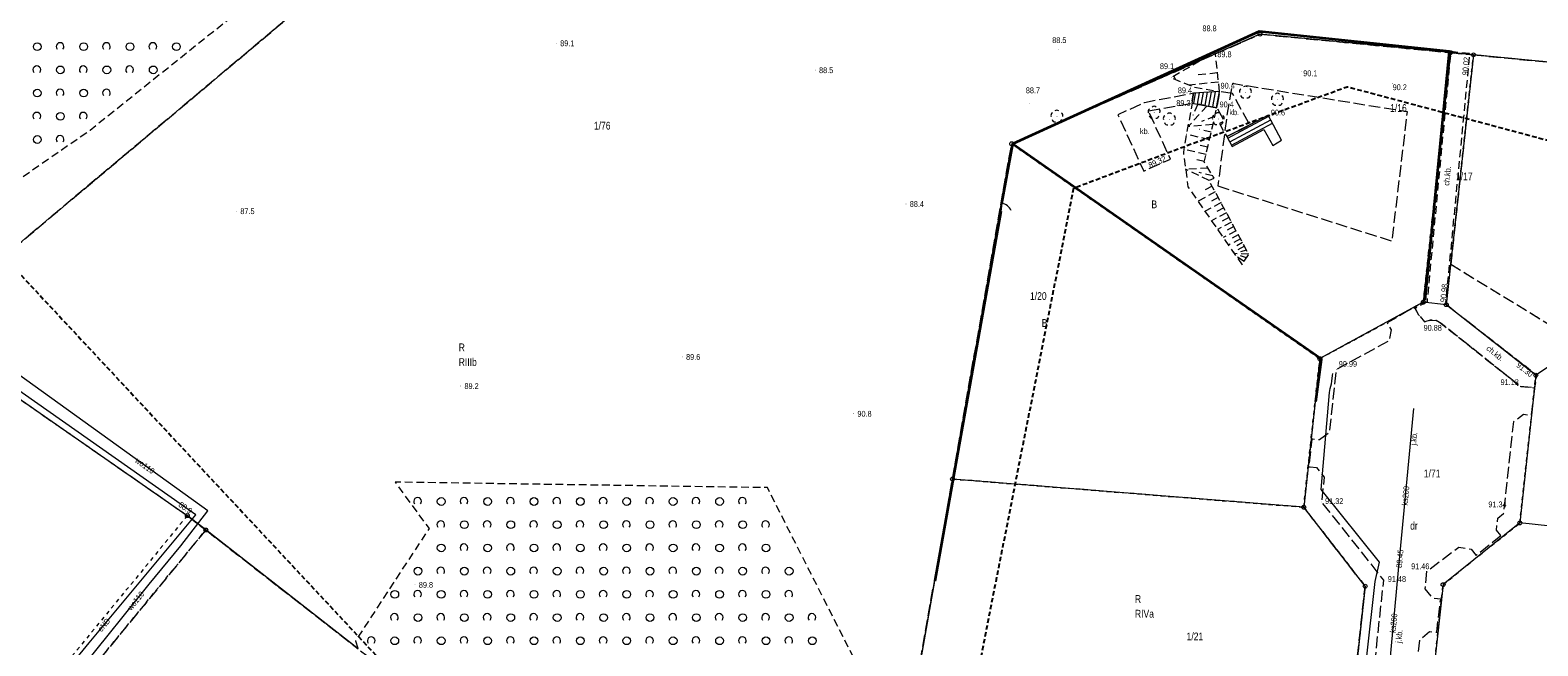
# Model space of a CAD drawing. Header units: metres. Extents: x 6540907 to 6541833, y 5893434 to 5894895.
# Tile 254 of 256: x 6541062 to 6541257, y 5894605 to 5894685. Entities that reach past the tile are written whole.
import ezdxf
from ezdxf.enums import TextEntityAlignment as Align

# ---------------------------------------------------------------- set-up
doc = ezdxf.new("R2010")
doc.units = ezdxf.units.M
doc.header["$MEASUREMENT"] = 0
for name, pattern in [('1.0_0.5', [1.5, 1, -0.5]), ('1.5_0.5', [2, 1.5, -0.5]), ('2', [0.9, 0.6, -0.3]), ('219-500', [0, 0]), ('egkk-500', [2, 1.5, -0.5]), ('egug-500', [1, 0.5, -0.5]), ('otof_500', [0, 0])]:
    doc.linetypes.add(name, pattern=pattern)
doc.layers.get('0').update_dxf_attribs({"color": 2, "linetype": 'CONTINUOUS', "lineweight": 5})
for name, color, linetype, lineweight in [('202-punkt graniczny', 251, 'CONTINUOUS', 9), ('209-oznaczenie konturu klasyfikacyjnego', 251, 'CONTINUOUS', 9), ('210-oznaczenie konturu użytku gruntowego', 251, 'CONTINUOUS', 9), ('211-numer działki ewidencyjnej', 156, 'CONTINUOUS', 9), ('217-kontur klasyfikacyjny', 251, 'CONTINUOUS', 9), ('218-kontur użytku gruntowego', 251, 'CONTINUOUS', 9), ('219-działka ewidencyjna', 152, 'CONTINUOUS', 18), ('chodnik', 251, 'CONTINUOUS', 9), ('chodnik-Atr17', 251, 'CONTINUOUS', 9), ('drzewo liściaste', 251, 'CONTINUOUS', 9), ('furtka', 251, 'CONTINUOUS', 9), ('jezdnia', 251, 'CONTINUOUS', 9), ('jezdnia-Atr17', 251, 'CONTINUOUS', 9), ('obszar utwardzony', 251, 'CONTINUOUS', 9), ('obszar utwardzony-Atr17', 251, 'CONTINUOUS', 9), ('Obszar WGR', 251, 'CONTINUOUS', 9), ('ogrodzenie trwałe', 251, 'CONTINUOUS', 9), ('pikieta naturalna', 251, 'CONTINUOUS', 9), ('pikieta naturalna-Atr2', 251, 'CONTINUOUS', 9), ('pikieta sztuczna', 251, 'CONTINUOUS', 9), ('pikieta sztuczna-Atr2', 251, 'CONTINUOUS', 9), ('przewód elektroenergetyczny podziemny', 251, 'CONTINUOUS', 9), ('przewód elektroenergetyczny podziemny-Atr1', 251, 'CONTINUOUS', 9), ('przewód kanalizacyjny', 251, 'CONTINUOUS', 9), ('przewód kanalizacyjny-Atr1', 251, 'CONTINUOUS', 9), ('przewód wodociągowy', 251, 'CONTINUOUS', 9), ('przewód wodociągowy-Atr1', 251, 'CONTINUOUS', 9), ('rzędna', 251, 'CONTINUOUS', 9), ('rzędna-Atr2', 251, 'CONTINUOUS', 9), ('schody w ciągu komunikacyjnym', 251, 'CONTINUOUS', 9), ('skarpa nieumocniona', 251, 'CONTINUOUS', 9), ('zadrzewienie  zakrzewienie', 252, 'CONTINUOUS', 15), ('Zakres', 252, 'CONTINUOUS', 15)]:
    doc.layers.add(name, color=color, linetype=linetype, lineweight=lineweight)
doc.styles.get("Standard").update_dxf_attribs({"font": 'Arial', "width": 0.75})
doc.linetypes.add('902-500', pattern='A,3.75,0,[1,ksztalty.shx,S=0.5,R=0,X=0,Y=0],3.75', length=7.5)

# ---------------------------------------------------------------- blocks, each defined once
blk = doc.blocks.new('202')
at = {"color": 0, "linetype": 'Continuous', "lineweight": 0}
blk.add_circle((0, 0), 0.25, dxfattribs=at)
blk = doc.blocks.new('PW01')
at = {"linetype": 'Continuous', "lineweight": 13}
h = blk.add_hatch(color=0, dxfattribs=at)
edge = h.paths.add_edge_path()
edge.add_arc((0, 0), 0.045, 0, 360)
blk = doc.blocks.new('OK04')
at = {"color": 0, "linetype": 'Continuous', "lineweight": 0}
blk.add_arc((1.5, 0.001), 1.5, 120, 180, dxfattribs=at)
blk = doc.blocks.new('OTZK1')
at = {"color": 0, "linetype": 'Continuous'}
blk.add_circle((0, 0), 0.5, dxfattribs=at)
blk = doc.blocks.new('OTZK2')
at = {"color": 0, "linetype": 'Continuous'}
blk.add_arc((0, 0), 0.5, 318.85, 221.162, dxfattribs=at)
blk = doc.blocks.new('OP021')
at = {"linetype": 'Continuous', "lineweight": 13}
h = blk.add_hatch(color=0, dxfattribs=at)
edge = h.paths.add_edge_path()
edge.add_arc((0, 0), 0.05, 0, 360)
at = {"color": 0, "linetype": 'Continuous', "lineweight": 13}
for centre, start, end in [((-0.38, 0.124), 121.308, 202.548), ((0, 0.4), 49.272, 130.728), ((0.38, 0.124), 337.452, 58.692), ((-0.235, -0.324), 193.221, 274.871), ((0.235, -0.324), 265.129, 346.779)]:
    blk.add_arc(centre, 0.4, start, end, dxfattribs=at)

msp = doc.modelspace()

# ---------------------------------------------------------------- linework, layer by layer
at = {"layer": '217-kontur klasyfikacyjny', "linetype": 'egkk-500', "lineweight": 18, "flags": 128}
for points in [[(6541047.48, 5894646.16), (6541127.2, 5894713.05)], [(6541127.2, 5894713.05), (6541047.48, 5894646.16)], [(6541191.52, 5894671.18), (6541221, 5894684.18)], [(6541221, 5894684.18), (6541245.63, 5894681.8)], [(6541245.63, 5894681.8), (6541248.61, 5894681.51)], [(6541248.61, 5894681.51), (6541245.67, 5894654.45)], [(6541310.32, 5894675.53), (6541248.61, 5894681.51)], [(6541248.61, 5894681.51), (6541310.32, 5894675.53)], [(6541188.89, 5894670.02), (6541191.52, 5894671.18)], [(6541181.23, 5894626.69), (6541188.89, 5894670.02)], [(6541245.67, 5894654.45), (6541262.68, 5894644.07)], [(6541053.56, 5894641.93), (6541082.28, 5894621.97)], [(6541174.97, 5894591.28), (6541181.23, 5894626.69)], [(6541181.23, 5894626.69), (6541174.97, 5894591.28)], [(6541226.66, 5894623.05), (6541181.23, 5894626.69)], [(6541082.28, 5894621.97), (6541084.67, 5894620.11)], [(6541234.6, 5894612.84), (6541226.66, 5894623.05)], [(6541084.67, 5894620.11), (6541068.7, 5894600.69)], [(6541084.67, 5894620.11), (6541104.39, 5894604.74)], [(6541104.39, 5894604.74), (6541084.67, 5894620.11)], [(6541232.1, 5894589.87), (6541234.6, 5894612.84)]]:
    msp.add_lwpolyline(points, dxfattribs=at)
at = {"layer": '218-kontur użytku gruntowego', "linetype": 'egug-500', "lineweight": 18, "flags": 128}
for points in [[(6541047.48, 5894646.16), (6541127.2, 5894713.05)], [(6541127.2, 5894713.05), (6541047.48, 5894646.16)], [(6541191.52, 5894671.18), (6541221, 5894684.18)], [(6541221, 5894684.18), (6541191.52, 5894671.18)], [(6541221, 5894684.18), (6541245.63, 5894681.8)], [(6541245.63, 5894681.8), (6541221, 5894684.18)], [(6541245.63, 5894681.8), (6541242.8, 5894655.83)], [(6541242.8, 5894655.83), (6541245.63, 5894681.8)], [(6541248.61, 5894681.51), (6541245.63, 5894681.8)], [(6541245.63, 5894681.8), (6541248.61, 5894681.51)], [(6541245.67, 5894654.45), (6541248.61, 5894681.51)], [(6541248.61, 5894681.51), (6541245.67, 5894654.45)], [(6541310.32, 5894675.53), (6541248.61, 5894681.51)], [(6541248.61, 5894681.51), (6541310.32, 5894675.53)], [(6541188.89, 5894670.02), (6541191.52, 5894671.18)], [(6541191.52, 5894671.18), (6541188.89, 5894670.02)], [(6541181.23, 5894626.69), (6541188.89, 5894670.02)], [(6541188.89, 5894670.02), (6541181.23, 5894626.69)], [(6541228.74, 5894642.25), (6541188.89, 5894670.02)], [(6541188.89, 5894670.02), (6541228.74, 5894642.25)], [(6541242.8, 5894655.83), (6541242.12, 5894649.54)], [(6541242.12, 5894649.54), (6541242.8, 5894655.83)], [(6541245.09, 5894649.22), (6541245.67, 5894654.45)], [(6541245.67, 5894654.45), (6541262.68, 5894644.07)], [(6541242.12, 5894649.54), (6541228.74, 5894642.25)], [(6541228.74, 5894642.25), (6541242.12, 5894649.54)], [(6541256.68, 5894640.11), (6541245.09, 5894649.22)], [(6541053.56, 5894641.93), (6541082.28, 5894621.97)], [(6541228.74, 5894642.25), (6541226.66, 5894623.05)], [(6541226.66, 5894623.05), (6541228.74, 5894642.25)], [(6541254.6, 5894621.02), (6541256.68, 5894640.11)], [(6541174.97, 5894591.28), (6541181.23, 5894626.69)], [(6541181.23, 5894626.69), (6541174.97, 5894591.28)], [(6541226.66, 5894623.05), (6541181.23, 5894626.69)], [(6541181.23, 5894626.69), (6541226.66, 5894623.05)], [(6541082.28, 5894621.97), (6541053.24, 5894586.61)], [(6541082.28, 5894621.97), (6541084.67, 5894620.11)], [(6541084.67, 5894620.11), (6541082.28, 5894621.97)], [(6541226.66, 5894623.05), (6541234.6, 5894612.84)], [(6541234.6, 5894612.84), (6541226.66, 5894623.05)], [(6541068.7, 5894600.69), (6541084.67, 5894620.11)], [(6541084.67, 5894620.11), (6541068.7, 5894600.69)], [(6541084.67, 5894620.11), (6541104.39, 5894604.74)], [(6541104.39, 5894604.74), (6541084.67, 5894620.11)], [(6541244.68, 5894613.05), (6541254.6, 5894621.02)], [(6541234.6, 5894612.84), (6541232.1, 5894589.87)], [(6541232.1, 5894589.87), (6541234.6, 5894612.84)], [(6541242.33, 5894591.47), (6541244.68, 5894613.05)]]:
    msp.add_lwpolyline(points, dxfattribs=at)
at = {"layer": '219-działka ewidencyjna', "linetype": '219-500', "lineweight": 18, "flags": 128}
for points in [[(6541221, 5894684.18), (6541188.89, 5894670.02)], [(6541245.63, 5894681.8), (6541221, 5894684.18)], [(6541245.63, 5894681.8), (6541242.12, 5894649.54)], [(6541248.61, 5894681.51), (6541245.09, 5894649.22)], [(6541248.61, 5894681.51), (6541245.63, 5894681.8)], [(6541310.32, 5894675.53), (6541248.61, 5894681.51)], [(6541310.32, 5894675.53), (6541256.68, 5894640.11)], [(6541188.89, 5894670.02), (6541181.23, 5894626.69)], [(6541228.74, 5894642.25), (6541188.89, 5894670.02)], [(6541242.12, 5894649.54), (6541228.74, 5894642.25)], [(6541245.09, 5894649.22), (6541242.12, 5894649.54)], [(6541256.68, 5894640.11), (6541245.09, 5894649.22)], [(6541053.56, 5894641.93), (6541082.28, 5894621.97)], [(6541228.74, 5894642.25), (6541226.66, 5894623.05)], [(6541256.68, 5894640.11), (6541254.6, 5894621.02)], [(6541181.23, 5894626.69), (6541174.97, 5894591.28)], [(6541226.66, 5894623.05), (6541181.23, 5894626.69)], [(6541084.67, 5894620.11), (6541082.28, 5894621.97)], [(6541234.6, 5894612.84), (6541226.66, 5894623.05)], [(6541104.39, 5894604.74), (6541084.67, 5894620.11)], [(6541254.6, 5894621.02), (6541244.68, 5894613.05)], [(6541294.25, 5894616.71), (6541254.6, 5894621.02)], [(6541234.6, 5894612.84), (6541232.1, 5894589.87)], [(6541244.68, 5894613.05), (6541242.33, 5894591.47)]]:
    msp.add_lwpolyline(points, dxfattribs=at)
at = {"layer": 'chodnik', "linetype": '1.0_0.5', "lineweight": 18, "flags": 128}
msp.add_lwpolyline([(6541242.6, 5894649.61), (6541241.06, 5894648.72), (6541241.53, 5894647.87), (6541242.28, 5894647.02), (6541242.99, 5894647.23), (6541243.77, 5894647.18), (6541244.44, 5894646.81), (6541254.34, 5894638.93), (6541254.3, 5894638.69), (6541256.54, 5894638.48), (6541256.81, 5894640.09), (6541245.02, 5894649.26), (6541248.15, 5894681.67), (6541245.67, 5894681.94)], close=True, dxfattribs=at)
at = {"layer": 'furtka', "linetype": 'otof_500', "lineweight": 18, "flags": 128}
msp.add_lwpolyline([(6541187.63, 5894662.31), (6541187.5, 5894661.33)], dxfattribs=at)
at = {"layer": 'jezdnia', "linetype": '1.5_0.5', "lineweight": 18, "flags": 128}
for points in [[(6541252.14, 5894619.39), (6541251.57, 5894620.09), (6541251.75, 5894621.65), (6541252.51, 5894622.22), (6541253.83, 5894634.15), (6541255.09, 5894635.06), (6541256.13, 5894634.95), (6541256.54, 5894638.48), (6541254.3, 5894638.69), (6541254.32, 5894638.94), (6541244.44, 5894646.81), (6541243.77, 5894647.18), (6541242.99, 5894647.23), (6541242.3, 5894647.01), (6541241.53, 5894647.87), (6541241.06, 5894648.72), (6541240.95, 5894648.89), (6541237.44, 5894646.86), (6541237.54, 5894646.71), (6541237.95, 5894645.96), (6541237.72, 5894644.57), (6541230.87, 5894640.84), (6541229.94, 5894632.68), (6541228.71, 5894631.76), (6541227.85, 5894631.83), (6541227.7, 5894631.85), (6541227.31, 5894628.29), (6541227.47, 5894628.27), (6541228.29, 5894628.18), (6541229.3, 5894626.95), (6541228.96, 5894623.73), (6541236.96, 5894613.64), (6541233.94, 5894585.5), (6541232.68, 5894584.52), (6541231.56, 5894584.63), (6541231.36, 5894584.66), (6541230.88, 5894580.47), (6541231.06, 5894580.44), (6541232.26, 5894580.31), (6541233.28, 5894579.24), (6541232.03, 5894567.75), (6541230.79, 5894566.79), (6541229.52, 5894566.89), (6541229.34, 5894566.92), (6541228.88, 5894562.81), (6541229.04, 5894562.75), (6541230.37, 5894562.61), (6541231.36, 5894561.53), (6541230.85, 5894556.73), (6541230.42, 5894553.01), (6541229.31, 5894549.13), (6541227.62, 5894546.47), (6541223.89, 5894544.49), (6541219.21, 5894543.81), (6541218.57, 5894537.17), (6541228.82, 5894537.01), (6541234.58, 5894536.45), (6541240.93, 5894535.38), (6541247.64, 5894533.53), (6541255.1, 5894531.04), (6541263.31, 5894527.25), (6541266.58, 5894525.4), (6541276.41, 5894518.92), (6541278.26, 5894516.93), (6541279.37, 5894513.72), (6541279.4, 5894510.1), (6541278.1, 5894506.77), (6541276.23, 5894504.53), (6541280.38, 5894500.96), (6541283.02, 5894504.08), (6541285.89, 5894506.27), (6541289.7, 5894507.46), (6541293.72, 5894506.94), (6541295.78, 5894506.04), (6541298.18, 5894504.6), (6541306.06, 5894499.2), (6541322.15, 5894488.17)], [(6541332.69, 5894488.17), (6541301.62, 5894509.44), (6541298.45, 5894512.55), (6541296.85, 5894515.86), (6541297.05, 5894520.36), (6541298.87, 5894524), (6541302.53, 5894528.98), (6541306.03, 5894533.76), (6541307.53, 5894533.94), (6541308.19, 5894533.47), (6541310.66, 5894536.83), (6541310, 5894537.28), (6541309.75, 5894538.74), (6541316.92, 5894548.49), (6541330.45, 5894566.83), (6541332.05, 5894567.03), (6541332.88, 5894566.45), (6541335.33, 5894569.78), (6541334.53, 5894570.37), (6541334.26, 5894572), (6541344.86, 5894586.41), (6541346.5, 5894586.64), (6541347.33, 5894586.04), (6541349.78, 5894589.34), (6541348.93, 5894589.93), (6541348.67, 5894591.54), (6541354.2, 5894599.04), (6541355.83, 5894599.25), (6541356.67, 5894598.65), (6541356.98, 5894598.55), (6541359.17, 5894601.51), (6541358.97, 5894601.81), (6541358.16, 5894602.4), (6541357.88, 5894603.99), (6541362.19, 5894609.82), (6541374.17, 5894613.25), (6541381.17, 5894622.69), (6541376.33, 5894633.42), (6541362.71, 5894632.15), (6541350.01, 5894614.9), (6541350.05, 5894602.61), (6541339.45, 5894588.23), (6541337.85, 5894588.03), (6541337.01, 5894588.61), (6541334.68, 5894585.46), (6541335.45, 5894584.88), (6541335.8, 5894583.31), (6541317.36, 5894558.3), (6541311.98, 5894550.93), (6541298.08, 5894532.14), (6541297.12, 5894530.81), (6541294.37, 5894527.13), (6541291.53, 5894524.24), (6541287.56, 5894522.63), (6541282.76, 5894523.02), (6541279.28, 5894524.96), (6541270.64, 5894530.64), (6541262.12, 5894535.18), (6541251.98, 5894539.1), (6541243.34, 5894541.64), (6541239.78, 5894543.53), (6541236.87, 5894546.98), (6541235.88, 5894552.26), (6541236.6, 5894559.31), (6541239.58, 5894586.62), (6541240.78, 5894587.48), (6541241.64, 5894587.37), (6541241.94, 5894587.3), (6541242.4, 5894591.56), (6541242.18, 5894591.57), (6541241.26, 5894591.65), (6541240.26, 5894592.83), (6541241.69, 5894605.99), (6541242.94, 5894606.97), (6541243.85, 5894606.9), (6541244.37, 5894611.15), (6541244.49, 5894611.14), (6541244.37, 5894611.15), (6541243.39, 5894611.28), (6541242.37, 5894612.49), (6541242.59, 5894614.78), (6541246.72, 5894617.88), (6541248.29, 5894617.64), (6541248.96, 5894616.81), (6541252.14, 5894619.39)]]:
    msp.add_lwpolyline(points, dxfattribs=at)
at = {"layer": 'obszar utwardzony', "linetype": '1.5_0.5', "lineweight": 18, "flags": 128}
for points in [[(6541206.58, 5894674.28), (6541212.18, 5894675.27), (6541212.39, 5894676.54), (6541206.07, 5894675.33), (6541202.63, 5894673.78), (6541205.96, 5894666.48), (6541209.41, 5894668.03)], [(6541217.45, 5894676.52), (6541215.77, 5894676.78), (6541215.43, 5894674.68), (6541216.37, 5894672.96), (6541215.75, 5894672.62), (6541216.73, 5894670.95), (6541219.67, 5894672.46)]]:
    msp.add_lwpolyline(points, close=True, dxfattribs=at)
at = {"layer": 'Obszar WGR', "linetype": '1.5_0.5', "lineweight": 18, "flags": 128}
msp.add_lwpolyline([(6541215.55, 5894664.58), (6541238.09, 5894657.45), (6541240.06, 5894674.14), (6541217.44, 5894677.79), (6541216.69, 5894673.54)], close=True, dxfattribs=at)
at = {"layer": 'ogrodzenie trwałe', "linetype": '902-500', "lineweight": 35, "flags": 128}
for points in [[(6541242.38, 5894649.83), (6541245.51, 5894681.93), (6541220.9, 5894684.54), (6541189.02, 5894670.01)], [(6541187.63, 5894662.31), (6541189.02, 5894670.01), (6541212.15, 5894653.89), (6541228.82, 5894642.3), (6541228.93, 5894642.16), (6541228.19, 5894636.68)], [(6541187.5, 5894661.33), (6541178.96, 5894613.55)]]:
    msp.add_lwpolyline(points, dxfattribs=at)
at = {"layer": 'przewód elektroenergetyczny podziemny', "linetype": 'Continuous', "lineweight": 18, "flags": 128}
msp.add_lwpolyline([(6541072.67, 5894566.33), (6541072.26, 5894565.62), (6541055.45, 5894578.86), (6541055.18, 5894585.24), (6541055.15, 5894585.94), (6541054.28, 5894586.93), (6541069.58, 5894605.54), (6541083.36, 5894622.05), (6541055.67, 5894641.48), (6541038.81, 5894653.24), (6541031.44, 5894657.6), (6541029.78, 5894658.74), (6541014.23, 5894670.16), (6541030.59, 5894686.92), (6541028.76, 5894688.91), (6541026.19, 5894691.71), (6541020.78, 5894697.58)], dxfattribs=at)
at = {"layer": 'przewód kanalizacyjny', "linetype": 'Continuous', "lineweight": 18, "flags": 128}
msp.add_lwpolyline([(6541231.53, 5894544.72), (6541231.6, 5894545.31), (6541236.11, 5894585.2), (6541237.47, 5894599.55), (6541238.92, 5894614.93), (6541240.9, 5894635.81)], dxfattribs=at)
at = {"layer": 'przewód wodociągowy', "linetype": 'Continuous', "lineweight": 18, "flags": 128}
for points in [[(6541050.97, 5894580.83), (6541068.68, 5894602.33), (6541077.33, 5894613.09), (6541081.45, 5894618.06), (6541084.92, 5894622.57), (6541052.87, 5894645.63), (6541011.16, 5894673.82)], [(6541230.1, 5894557.59), (6541232.63, 5894584.1), (6541235.9, 5894613.46), (6541236.44, 5894615.96), (6541228.92, 5894625.32), (6541229.99, 5894637.89), (6541230.06, 5894638.39), (6541230.26, 5894638.98), (6541230.29, 5894639.32), (6541230.39, 5894640.07), (6541230.42, 5894640.35)]]:
    msp.add_lwpolyline(points, dxfattribs=at)
at = {"layer": 'schody w ciągu komunikacyjnym', "linetype": 'Continuous', "lineweight": 18, "flags": 128}
for points in [[(6541212.39, 5894676.54), (6541212.18, 5894675.27), (6541215.43, 5894674.68), (6541215.77, 5894676.78)], [(6541223.78, 5894670.49), (6541222.08, 5894673.72), (6541219.67, 5894672.46), (6541216.73, 5894670.95), (6541217.41, 5894669.68), (6541221.49, 5894671.86), (6541222.65, 5894669.81)]]:
    msp.add_lwpolyline(points, close=True, dxfattribs=at)
for points in [[(6541212.43, 5894675.22), (6541212.67, 5894676.56)], [(6541212.92, 5894675.14), (6541213.18, 5894676.6)], [(6541213.41, 5894675.05), (6541213.7, 5894676.63)], [(6541213.9, 5894674.96), (6541214.21, 5894676.67)], [(6541214.39, 5894674.87), (6541214.73, 5894676.71)], [(6541214.89, 5894674.78), (6541215.24, 5894676.74)], [(6541215.38, 5894674.69), (6541215.76, 5894676.78)], [(6541216.85, 5894670.73), (6541222.16, 5894673.57)], [(6541217.08, 5894670.29), (6541222.39, 5894673.13)], [(6541217.32, 5894669.85), (6541222.62, 5894672.69)]]:
    msp.add_lwpolyline(points, dxfattribs=at)
at = {"layer": 'skarpa nieumocniona', "linetype": '1.0_0.5', "lineweight": 18, "flags": 128}
for points in [[(6541215.77, 5894676.78), (6541215.21, 5894681.89), (6541209.52, 5894678.56), (6541212.54, 5894677.32)], [(6541215.43, 5894674.68), (6541212.21, 5894675.26), (6541211.09, 5894668.94), (6541211.68, 5894664.46), (6541218.68, 5894654.39), (6541219.56, 5894655.74), (6541214.41, 5894665.28), (6541215.09, 5894665.57), (6541213.79, 5894667.65)]]:
    msp.add_lwpolyline(points, close=True, dxfattribs=at)
for points in [[(6541209.84, 5894678.75), (6541210.09, 5894678.32)], [(6541215.51, 5894679.18), (6541212.54, 5894678.86)], [(6541215.64, 5894678), (6541211.89, 5894677.59)], [(6541214.16, 5894674.91), (6541211.67, 5894672.21)], [(6541212.96, 5894675.12), (6541212.31, 5894673.67)], [(6541215.17, 5894673.58), (6541213.42, 5894672.89)], [(6541214.47, 5894670.55), (6541211.5, 5894671.24)], [(6541214.93, 5894672.53), (6541211.67, 5894672.21)], [(6541214.7, 5894671.53), (6541213.18, 5894671.87)], [(6541214.02, 5894668.64), (6541211.15, 5894669.31)], [(6541214.24, 5894669.58), (6541212.78, 5894669.92)], [(6541214.29, 5894666.85), (6541211.38, 5894666.74)], [(6541213.81, 5894667.73), (6541212.49, 5894668.04)], [(6541214.43, 5894665.29), (6541211.38, 5894666.74)], [(6541214.91, 5894665.86), (6541213.15, 5894666.3)], [(6541215.21, 5894663.8), (6541212.98, 5894662.59)], [(6541214.81, 5894664.53), (6541213.66, 5894663.91)], [(6541215.59, 5894663.09), (6541214.52, 5894662.51)], [(6541215.96, 5894662.41), (6541213.89, 5894661.29)], [(6541216.66, 5894661.11), (6541214.73, 5894660.07)], [(6541216.32, 5894661.75), (6541215.32, 5894661.21)], [(6541217.31, 5894659.91), (6541215.52, 5894658.94)], [(6541216.99, 5894660.5), (6541216.06, 5894660)], [(6541217.62, 5894659.34), (6541216.75, 5894658.87)], [(6541217.91, 5894658.79), (6541216.25, 5894657.89)], [(6541218.48, 5894657.75), (6541216.93, 5894656.91)], [(6541218.2, 5894658.26), (6541217.4, 5894657.83)], [(6541218.74, 5894657.25), (6541218, 5894656.85)], [(6541219, 5894656.77), (6541217.56, 5894655.99)], [(6541219.56, 5894655.74), (6541217.69, 5894655.82)], [(6541218.95, 5894654.81), (6541217.92, 5894655.48)], [(6541219.26, 5894655.28), (6541218.47, 5894655.55)], [(6541219.27, 5894656.28), (6541218.48, 5894656.05)]]:
    msp.add_lwpolyline(points, dxfattribs=at)
at = {"layer": 'zadrzewienie  zakrzewienie', "linetype": '1.0_0.5', "lineweight": 18, "flags": 128}
for points in [[(6541044.04, 5894653.48), (6541052.84, 5894660.14), (6541069.7, 5894671.79), (6541101.31, 5894697.07), (6541129.24, 5894704.88), (6541152.03, 5894721.84), (6541169.97, 5894731.98), (6541187.83, 5894728.05), (6541224.49, 5894728.89), (6541248.1, 5894722.99), (6541267.08, 5894707.36), (6541283.7, 5894745.3), (6541223.9, 5894772.8), (6541201.6, 5894773.7), (6541164.6, 5894764.3), (6541087.7, 5894728.9), (6541061.02, 5894711.4), (6541036.66, 5894692.9), (6541017.58, 5894680.03), (6541015.78, 5894677.51), (6541016.59, 5894674.45), (6541020.64, 5894670.58)], [(6541104.02, 5894605.79), (6541104.39, 5894604.74), (6541124.11, 5894589.37), (6541143.83, 5894574.01), (6541150.13, 5894569.09), (6541159.93, 5894548.77), (6541136.02, 5894516.7), (6541142.3, 5894516.92), (6541149.96, 5894522.93), (6541156.44, 5894528.19), (6541161.61, 5894531.33), (6541163.77, 5894542.22), (6541175.16, 5894539.79), (6541184.75, 5894549.63), (6541188.16, 5894562.26), (6541174.58, 5894591.54), (6541157.29, 5894625.58), (6541109.14, 5894626.29), (6541113.54, 5894620.29)]]:
    msp.add_lwpolyline(points, close=True, dxfattribs=at)
at = {"layer": 'Zakres', "linetype": '2', "lineweight": 25, "flags": 128}
msp.add_lwpolyline([(6540930.81, 5894635.71), (6540952.62, 5894601.07), (6541020.61, 5894646.61), (6541060.25, 5894653.6), (6541133.37, 5894575.35), (6541132.66, 5894490.36), (6541235.67, 5894528.91), (6541230.54, 5894570.6), (6541183.33, 5894595.57), (6541196.93, 5894664.31), (6541212.33, 5894670.08), (6541232.27, 5894677.4), (6541273.87, 5894666.3), (6541300.52, 5894668.1), (6541358.25, 5894655.91), (6541525.85, 5894564.12), (6541649.47, 5894550.16), (6541682.61, 5894587.2)], dxfattribs=at)

# ---------------------------------------------------------------- block references
at = {"layer": '202-punkt graniczny', "linetype": 'Continuous', "lineweight": 18}
for p in [(6541221, 5894684.18), (6541245.63, 5894681.8), (6541248.61, 5894681.51), (6541188.89, 5894670.02), (6541242.12, 5894649.54), (6541245.09, 5894649.22), (6541228.74, 5894642.25), (6541256.68, 5894640.11), (6541181.23, 5894626.69), (6541082.28, 5894621.97), (6541226.66, 5894623.05), (6541084.67, 5894620.11), (6541254.6, 5894621.02), (6541234.6, 5894612.84), (6541244.68, 5894613.05)]:
    msp.add_blockref('202', p, dxfattribs=at)
at = {"layer": 'drzewo liściaste', "linetype": 'Continuous', "lineweight": 18}
for p in [(6541219.12, 5894676.66), (6541223.25, 5894675.74), (6541207.31, 5894674.06), (6541194.74, 5894673.56), (6541209.28, 5894673.18), (6541215.6, 5894673.23)]:
    msp.add_blockref('OP021', p, dxfattribs=at)
at = {"layer": 'furtka', "linetype": 'Continuous', "lineweight": 18, "rotation": 262.444}
msp.add_blockref('OK04', (6541187.63, 5894662.31), dxfattribs=at)
at = {"layer": 'pikieta naturalna', "linetype": 'Continuous', "lineweight": 13}
for p in [(6541130.01, 5894683.02), (6541194.9, 5894682.23), (6541215.21, 5894681.89), (6541163.48, 5894679.54), (6541209.52, 5894678.56), (6541226.35, 5894679.41), (6541212.54, 5894677.32), (6541215.77, 5894676.78), (6541238.16, 5894677.78), (6541191.15, 5894675.24), (6541212.21, 5894675.26), (6541215.43, 5894674.68), (6541222.08, 5894673.72), (6541088.65, 5894661.31), (6541175.21, 5894662.24), (6541146.28, 5894642.47), (6541117.63, 5894638.72), (6541168.45, 5894635.13), (6541111.73, 5894613.02)]:
    msp.add_blockref('PW01', p, dxfattribs=at)
at = {"layer": 'pikieta sztuczna', "linetype": 'Continuous', "lineweight": 13}
for p in [(6541248.15, 5894681.67), (6541205.96, 5894666.48), (6541245.02, 5894649.26), (6541242.99, 5894647.23), (6541230.87, 5894640.84), (6541256.81, 5894640.09), (6541254.32, 5894638.94), (6541228.96, 5894623.73), (6541252.51, 5894622.22), (6541242.59, 5894614.78), (6541236.96, 5894613.64)]:
    msp.add_blockref('PW01', p, dxfattribs=at)
at = {"layer": 'rzędna', "linetype": 'Continuous', "lineweight": 18, "rotation": 324.803}
msp.add_blockref('PW01', (6541083.36, 5894622.05), dxfattribs=at)
at = {"layer": 'rzędna', "linetype": 'Continuous', "lineweight": 18}
msp.add_blockref('PW01', (6541238.92, 5894614.93), dxfattribs=at)
at = {"layer": 'zadrzewienie  zakrzewienie', "linetype": 'Continuous', "lineweight": 18}
for name, p in [('OTZK1', (6541062.87, 5894682.57)), ('OTZK2', (6541065.82, 5894682.58)), ('OTZK1', (6541068.87, 5894682.57)), ('OTZK2', (6541071.82, 5894682.58)), ('OTZK1', (6541074.87, 5894682.57)), ('OTZK2', (6541077.82, 5894682.58)), ('OTZK1', (6541080.87, 5894682.57)), ('OTZK2', (6541062.82, 5894679.58)), ('OTZK1', (6541065.87, 5894679.57)), ('OTZK2', (6541068.82, 5894679.58)), ('OTZK1', (6541071.87, 5894679.57)), ('OTZK2', (6541074.82, 5894679.58)), ('OTZK1', (6541077.87, 5894679.57)), ('OTZK1', (6541062.87, 5894676.57)), ('OTZK2', (6541065.82, 5894676.58)), ('OTZK1', (6541068.87, 5894676.57)), ('OTZK2', (6541071.82, 5894676.58)), ('OTZK2', (6541062.82, 5894673.58)), ('OTZK1', (6541065.87, 5894673.57)), ('OTZK2', (6541068.82, 5894673.58)), ('OTZK1', (6541062.87, 5894670.57)), ('OTZK2', (6541065.82, 5894670.58)), ('OTZK2', (6541112.06, 5894623.8)), ('OTZK1', (6541115.11, 5894623.79)), ('OTZK2', (6541118.06, 5894623.8)), ('OTZK1', (6541121.11, 5894623.79)), ('OTZK2', (6541124.06, 5894623.8)), ('OTZK1', (6541127.11, 5894623.79)), ('OTZK2', (6541130.06, 5894623.8)), ('OTZK1', (6541133.11, 5894623.79)), ('OTZK2', (6541136.06, 5894623.8)), ('OTZK1', (6541139.11, 5894623.79)), ('OTZK2', (6541142.06, 5894623.8)), ('OTZK1', (6541145.11, 5894623.79)), ('OTZK2', (6541148.06, 5894623.8)), ('OTZK1', (6541151.11, 5894623.79)), ('OTZK2', (6541154.06, 5894623.8)), ('OTZK2', (6541115.06, 5894620.8)), ('OTZK1', (6541118.11, 5894620.79)), ('OTZK2', (6541121.06, 5894620.8)), ('OTZK1', (6541124.11, 5894620.79)), ('OTZK2', (6541127.06, 5894620.8)), ('OTZK1', (6541130.11, 5894620.79)), ('OTZK2', (6541133.06, 5894620.8)), ('OTZK1', (6541136.11, 5894620.79)), ('OTZK2', (6541139.06, 5894620.8)), ('OTZK1', (6541142.11, 5894620.79)), ('OTZK2', (6541145.06, 5894620.8)), ('OTZK1', (6541148.11, 5894620.79)), ('OTZK2', (6541151.06, 5894620.8)), ('OTZK1', (6541154.11, 5894620.79)), ('OTZK2', (6541157.06, 5894620.8)), ('OTZK1', (6541115.11, 5894617.79)), ('OTZK2', (6541118.06, 5894617.8)), ('OTZK1', (6541121.11, 5894617.79)), ('OTZK2', (6541124.06, 5894617.8)), ('OTZK1', (6541127.11, 5894617.79)), ('OTZK2', (6541130.06, 5894617.8)), ('OTZK1', (6541133.11, 5894617.79)), ('OTZK2', (6541136.06, 5894617.8)), ('OTZK1', (6541139.11, 5894617.79)), ('OTZK2', (6541142.06, 5894617.8)), ('OTZK1', (6541145.11, 5894617.79)), ('OTZK2', (6541148.06, 5894617.8)), ('OTZK1', (6541151.11, 5894617.79)), ('OTZK2', (6541154.06, 5894617.8)), ('OTZK1', (6541157.11, 5894617.79)), ('OTZK1', (6541112.11, 5894614.79)), ('OTZK2', (6541115.06, 5894614.8)), ('OTZK1', (6541118.11, 5894614.79)), ('OTZK2', (6541121.06, 5894614.8)), ('OTZK1', (6541124.11, 5894614.79)), ('OTZK2', (6541127.06, 5894614.8)), ('OTZK1', (6541130.11, 5894614.79)), ('OTZK2', (6541133.06, 5894614.8)), ('OTZK1', (6541136.11, 5894614.79)), ('OTZK2', (6541139.06, 5894614.8)), ('OTZK1', (6541142.11, 5894614.79)), ('OTZK2', (6541145.06, 5894614.8)), ('OTZK1', (6541148.11, 5894614.79)), ('OTZK2', (6541151.06, 5894614.8)), ('OTZK1', (6541154.11, 5894614.79)), ('OTZK2', (6541157.06, 5894614.8)), ('OTZK1', (6541160.11, 5894614.79)), ('OTZK1', (6541109.11, 5894611.79)), ('OTZK2', (6541112.06, 5894611.8)), ('OTZK1', (6541115.11, 5894611.79)), ('OTZK2', (6541118.06, 5894611.8)), ('OTZK1', (6541121.11, 5894611.79)), ('OTZK2', (6541124.06, 5894611.8)), ('OTZK1', (6541127.11, 5894611.79)), ('OTZK2', (6541130.06, 5894611.8)), ('OTZK1', (6541133.11, 5894611.79)), ('OTZK2', (6541136.06, 5894611.8)), ('OTZK1', (6541139.11, 5894611.79)), ('OTZK2', (6541142.06, 5894611.8)), ('OTZK1', (6541145.11, 5894611.79)), ('OTZK2', (6541148.06, 5894611.8)), ('OTZK1', (6541151.11, 5894611.79)), ('OTZK2', (6541154.06, 5894611.8)), ('OTZK1', (6541157.11, 5894611.79)), ('OTZK2', (6541160.06, 5894611.8)), ('OTZK2', (6541109.06, 5894608.8)), ('OTZK1', (6541112.11, 5894608.79)), ('OTZK2', (6541115.06, 5894608.8)), ('OTZK1', (6541118.11, 5894608.79)), ('OTZK2', (6541121.06, 5894608.8)), ('OTZK1', (6541124.11, 5894608.79)), ('OTZK2', (6541127.06, 5894608.8)), ('OTZK1', (6541130.11, 5894608.79)), ('OTZK2', (6541133.06, 5894608.8)), ('OTZK1', (6541136.11, 5894608.79)), ('OTZK2', (6541139.06, 5894608.8)), ('OTZK1', (6541142.11, 5894608.79)), ('OTZK2', (6541145.06, 5894608.8)), ('OTZK1', (6541148.11, 5894608.79)), ('OTZK2', (6541151.06, 5894608.8)), ('OTZK1', (6541154.11, 5894608.79)), ('OTZK2', (6541157.06, 5894608.8)), ('OTZK1', (6541160.11, 5894608.79)), ('OTZK2', (6541163.06, 5894608.8)), ('OTZK2', (6541106.06, 5894605.8)), ('OTZK2', (6541112.06, 5894605.8)), ('OTZK2', (6541118.06, 5894605.8)), ('OTZK2', (6541124.06, 5894605.8)), ('OTZK2', (6541130.06, 5894605.8)), ('OTZK2', (6541136.06, 5894605.8)), ('OTZK2', (6541142.06, 5894605.8)), ('OTZK2', (6541148.06, 5894605.8)), ('OTZK2', (6541154.06, 5894605.8)), ('OTZK2', (6541160.06, 5894605.8)), ('OTZK1', (6541109.11, 5894605.79)), ('OTZK1', (6541115.11, 5894605.79)), ('OTZK1', (6541121.11, 5894605.79)), ('OTZK1', (6541127.11, 5894605.79)), ('OTZK1', (6541133.11, 5894605.79)), ('OTZK1', (6541139.11, 5894605.79)), ('OTZK1', (6541145.11, 5894605.79)), ('OTZK1', (6541151.11, 5894605.79)), ('OTZK1', (6541157.11, 5894605.79)), ('OTZK1', (6541163.11, 5894605.79))]:
    msp.add_blockref(name, p, dxfattribs=at)

# ---------------------------------------------------------------- texts
at = {"layer": '209-oznaczenie konturu klasyfikacyjnego', "linetype": 'Continuous', "lineweight": 18, "width": 0.79}
for s, p in [('RIIIb', (6541117.38, 5894642.31)), ('RIVa', (6541204.83, 5894609.79))]:
    msp.add_text(s, height=1, dxfattribs=at).set_placement(p, align=Align.TOP_LEFT)
at = {"layer": '210-oznaczenie konturu użytku gruntowego', "linetype": 'Continuous', "lineweight": 18, "width": 0.79}
for s, p in [('B', (6541206.96, 5894661.69)), ('B', (6541192.77, 5894646.36)), ('R', (6541117.38, 5894643.21)), ('dr', (6541240.42, 5894620.16)), ('R', (6541204.83, 5894610.69))]:
    msp.add_text(s, height=1, dxfattribs=at).set_placement(p)
at = {"layer": '211-numer działki ewidencyjnej', "linetype": 'Continuous', "lineweight": 18, "width": 0.79}
for s, p in [('1/16', (6541237.83, 5894674.14)), ('1/17', (6541246.35, 5894665.3)), ('1/20', (6541191.26, 5894649.84)), ('1/71', (6541242.19, 5894626.91)), ('1/21', (6541211.51, 5894605.85))]:
    msp.add_text(s, height=1, dxfattribs=at).set_placement(p)
msp.add_text('1/76', height=1, dxfattribs=at).set_placement((6541134.86, 5894672.86), align=Align.TOP_LEFT)
at = {"layer": 'chodnik-Atr17', "width": 0.9}
for rotation, p in [(84.483, (6541245.47, 5894664.58)), (321.453, (6541250.19, 5894643.43))]:
    msp.add_text('ch.kb.', height=0.75, rotation=rotation, dxfattribs=at).set_placement(p)
at = {"layer": 'jezdnia-Atr17', "width": 0.9}
for rotation, p in [(83.686, (6541241.18, 5894631.02)), (83.686, (6541241.18, 5894631.02)), (83.799, (6541239.27, 5894605.47)), (83.799, (6541239.27, 5894605.47))]:
    msp.add_text('j.kb.', height=0.75, rotation=rotation, dxfattribs=at).set_placement(p)
at = {"layer": 'obszar utwardzony-Atr17', "width": 0.9}
for p in [(6541217.04, 5894673.72), (6541205.48, 5894671.27)]:
    msp.add_text('kb.', height=0.75, dxfattribs=at).set_placement(p)
at = {"layer": 'pikieta naturalna-Atr2', "width": 0.9}
for s, p in [('88.8', (6541213.56, 5894684.56)), ('89.1', (6541130.5, 5894682.63)), ('88.5', (6541194.13, 5894683.04)), ('89.1', (6541208.06, 5894679.67)), ('89.8', (6541215.49, 5894681.21)), ('88.5', (6541163.98, 5894679.15)), ('90.1', (6541226.59, 5894678.75)), ('88.7', (6541190.72, 5894676.55)), ('89.4', (6541210.38, 5894676.55)), ('90.4', (6541215.9, 5894677.15)), ('90.2', (6541238.16, 5894676.95)), ('89.3', (6541210.18, 5894674.91)), ('90.4', (6541215.77, 5894674.73)), ('90.6', (6541222.41, 5894673.68)), ('87.5', (6541089.14, 5894660.93)), ('88.4', (6541175.71, 5894661.86)), ('89.6', (6541146.78, 5894642.1)), ('89.2', (6541118.12, 5894638.33)), ('90.8', (6541168.94, 5894634.75)), ('89.8', (6541112.22, 5894612.64))]:
    msp.add_text(s, height=0.75, dxfattribs=at).set_placement(p)
at = {"layer": 'pikieta sztuczna-Atr2', "width": 0.9}
for s, rotation, p in [('90.02', 84.483, (6541247.88, 5894678.84)), ('89.32', 24.193, (6541206.79, 5894666.85)), ('90.98', 84.483, (6541245.05, 5894649.52))]:
    msp.add_text(s, height=0.75, rotation=rotation, dxfattribs=at).set_placement(p)
for s, p in [('90.88', (6541242.16, 5894645.86)), ('90.99', (6541231.19, 5894641.2)), ('91.13', (6541252.11, 5894638.84)), ('91.32', (6541229.42, 5894623.47)), ('91.34', (6541250.54, 5894623.04)), ('91.48', (6541237.53, 5894613.4)), ('91.46', (6541240.55, 5894615.04))]:
    msp.add_text(s, height=0.75, dxfattribs=at).set_placement(p)
msp.add_text('91.30', height=0.75, rotation=322.125, dxfattribs=at).set_placement((6541254.55, 5894641.85), align=Align.TOP_LEFT)
at = {"layer": 'przewód elektroenergetyczny podziemny-Atr1', "width": 0.9}
msp.add_text('eND', height=0.75, rotation=50.15, dxfattribs=at).set_placement((6541070.89, 5894607.11), align=Align.MIDDLE_LEFT)
at = {"layer": 'przewód kanalizacyjny-Atr1', "width": 0.9}
for rotation, p in [(84.583, (6541239.71, 5894623.28)), (84.614, (6541238.16, 5894606.82))]:
    msp.add_text('ks200', height=0.75, rotation=rotation, dxfattribs=at).set_placement(p, align=Align.MIDDLE_LEFT)
at = {"layer": 'przewód wodociągowy-Atr1', "width": 0.9}
for rotation, p in [(324.265, (6541075.66, 5894629.23)), (51.204, (6541074.74, 5894609.87))]:
    msp.add_text('wo110', height=0.75, rotation=rotation, dxfattribs=at).set_placement(p, align=Align.MIDDLE_LEFT)
at = {"layer": 'rzędna-Atr2', "width": 0.9}
msp.add_text('88.9', height=0.75, rotation=324.943, dxfattribs=at).set_placement((6541081.28, 5894623.51), align=Align.MIDDLE_LEFT)
msp.add_text('89.45', height=0.75, rotation=84.583, dxfattribs=at).set_placement((6541239.35, 5894615.19))

doc.saveas('drawing.dxf')
